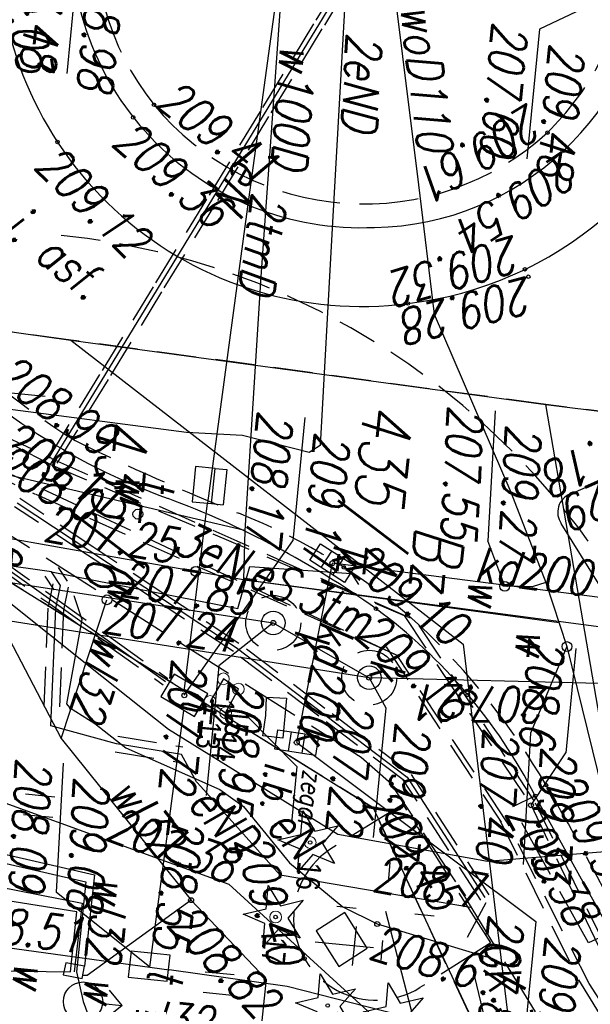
# Model space of a CAD drawing. Extents: x -110 to 11927435, y -6590197 to 5675023.
# Tile 24 of 71: x 11598536 to 11598550, y -1437276 to -1437251. Entities that reach past the tile are written whole.
import ezdxf
from ezdxf.enums import TextEntityAlignment as Align

# ---------------------------------------------------------------- set-up
doc = ezdxf.new("R2010")
doc.units = 0
doc.header["$PDMODE"] = 33
doc.header["$PDSIZE"] = 0.3
for name, pattern in [('BUD', [0]), ('KOC', [2, 1.5, -0.5]), ('KOJ', [0]), ('KON', [1.5, 1, -0.5]), ('KOU', [1.5, 1, -0.5]), ('UBE', [1.5, 1, -0.5]), ('UBT', [1.5, 1, -0.5]), ('UOK', [1.5, 1, -0.5]), ('UOT', [1.5, 1, -0.5]), ('UOW', [1.5, 1, -0.5]), ('UPE', [0]), ('UPG', [0]), ('UPK', [0]), ('UPT', [0]), ('UPW', [0]), ('UXE', [1.5, 1, -0.5])]:
    doc.linetypes.add(name, pattern=pattern)
doc.layers.get('0').update_dxf_attribs({"color": 250, "linetype": 'CONTINUOUS', "lineweight": 100})
doc.layers.add('_0', color=7, linetype='CONTINUOUS')
for name, color, linetype, lineweight, plot in [('PP$$O', 209, 'CONTINUOUS', 13, False), ('PPULO', 181, 'CONTINUOUS', 13, False), ('PPULP', 181, 'CONTINUOUS', 13, False), ('PPZAO', 51, 'CONTINUOUS', 13, False), ('PPZAP', 51, 'CONTINUOUS', 13, False)]:
    doc.layers.add(name, color=color, linetype=linetype, lineweight=lineweight, plot=plot)
doc.styles.add('K1_ACAD', font='romans.shx', dxfattribs={"width": 0.8, "oblique": 12})
doc.styles.add('OPIS_PIK', font='txt', dxfattribs={"width": 0.8, "height": 1.2})
doc.styles.get("Standard").update_dxf_attribs({"font": 'Simplex.SHX', "width": 0.75})

# ---------------------------------------------------------------- blocks, each defined once
blk = doc.blocks.new('other_WSU')
at = {"linetype": 'Continuous'}
blk.add_circle((0, 0), 0.045, dxfattribs=at)
blk = doc.blocks.new('other_LAT')
at = {"linetype": 'Continuous'}
for p, q in [((0, 0.75), (0, 1.25)), ((-1.25, 0), (-0.75, 0)), ((0.75, 0), (1.25, 0)), ((0, -0.75), (0, -1.25))]:
    blk.add_line(p, q, dxfattribs=at)
blk = doc.blocks.new('other_UGE')
at = {"linetype": 'Continuous'}
blk.add_circle((0, 0), 0.0625, dxfattribs=at)
blk = doc.blocks.new('other_WLZ')
at = {"linetype": 'Continuous'}
blk.add_circle((0, 0), 0.3, dxfattribs=at)
blk = doc.blocks.new('other_KRA')
at = {"linetype": 'Continuous'}
for p, q in [((-0.525, -0.25), (-0.525, 0.25)), ((-0.525, 0.25), (0.525, 0.25)), ((-0.175, -0.25), (-0.175, 0.25)), ((0.175, -0.25), (0.175, 0.25)), ((0.525, 0.25), (0.525, -0.25)), ((0.525, -0.25), (-0.525, -0.25))]:
    blk.add_line(p, q, dxfattribs=at)
blk = doc.blocks.new('other_UGK')
at = {"linetype": 'Continuous'}
blk.add_circle((0, 0), 0.0625, dxfattribs=at)
blk = doc.blocks.new('other_WLD')
at = {"linetype": 'Continuous'}
for p, q in [((0.5, 0.333), (-0.5, 0.333)), ((-0.5, 0.333), (-0.5, -0.333)), ((0.5, -0.333), (0.5, 0.333)), ((-0.5, -0.333), (0.5, -0.333))]:
    blk.add_line(p, q, dxfattribs=at)
blk = doc.blocks.new('ARM')
at = {"linetype": 'Continuous'}
blk.add_circle((0, 0), 0.125, dxfattribs=at)
blk = doc.blocks.new('other_HYP')
at = {"linetype": 'Continuous'}
for p, q in [((0, 1), (-0.35355, 0.64645)), ((0, 1), (0.35355, 0.64645)), ((0, 0.5), (0, 1))]:
    blk.add_line(p, q, dxfattribs=at)
blk.add_circle((0, 0), 0.5, dxfattribs=at)
blk = doc.blocks.new('other_UGW')
at = {"linetype": 'Continuous'}
blk.add_circle((0, 0), 0.0625, dxfattribs=at)
blk = doc.blocks.new('other_FIG')
at = {"linetype": 'Continuous'}
for p, q in [((0, 0.75), (0, -0.75)), ((-0.5, 0.25), (0.5, 0.25))]:
    blk.add_line(p, q, dxfattribs=at)
blk = doc.blocks.new('TRA1')
at = {"linetype": 'Continuous'}
for p, q in [((-0.2625, -0.375), (-0.2625, 0.375)), ((0.2625, -0.375), (0.2625, 0.375))]:
    blk.add_line(p, q, dxfattribs=at)
blk = doc.blocks.new('other_PNN')
at = {"linetype": 'Continuous'}
for p, q in [((3.25, 0), (2.5429, 0.7071)), ((0.75, 0), (5.75, 0)), ((3.25, 0), (2.5429, -0.7071))]:
    blk.add_line(p, q, dxfattribs=at)
blk = doc.blocks.new('PIK_UL')
at = {"layer": 'PPULP'}
blk.add_point((0, 0), dxfattribs=at)
at = {"layer": 'PP$$O', "oblique": 15, "width": 0.8, "flags": 1}
blk.add_attdef('KOD', (1, -1.3), '', height=0.5, dxfattribs=at)
at = {"layer": 'PPULO', "color": 0, "style": 'OPIS_PIK', "width": 0.8}
blk.add_attdef('NR_PKT', (1, -0.5), '', height=1.2, dxfattribs=at)
blk = doc.blocks.new('PIK_ZA')
at = {"layer": 'PPZAP'}
blk.add_point((0, 0), dxfattribs=at)
at = {"layer": 'PP$$O', "oblique": 15, "width": 0.8, "flags": 1}
blk.add_attdef('KOD', (1, -1.3), '', height=0.5, dxfattribs=at)
at = {"layer": 'PPZAO', "color": 0, "style": 'OPIS_PIK', "width": 0.8}
blk.add_attdef('NR_PKT', (1, -0.5), '', height=1.2, dxfattribs=at)
blk = doc.blocks.new('other_DIG')
at = {"linetype": 'Continuous'}
for p, q in [((-0.3012, 0.09375), (-0.4937, 0.6621)), ((-0.4937, 0.6621), (-0.0039, 0.31545)), ((-0.0039, 0.31545), (0.4771, 0.67415)), ((0.4771, 0.67415), (0.2988, 0.1012)), ((-0.78225, -0.26495), (-0.3012, 0.09375)), ((0.2988, 0.1012), (0.7886, -0.24545)), ((0.7886, -0.24545), (0.1886, -0.2529)), ((-0.18225, -0.2575), (-0.78225, -0.26495)), ((0.01025, -0.82585), (-0.18225, -0.2575)), ((0.1886, -0.2529), (0.01025, -0.82585))]:
    blk.add_line(p, q, dxfattribs=at)
blk.add_circle((0, 0), 0.045, dxfattribs=at)
blk = doc.blocks.new('mdcp Łuszczanowiece')
at = {"layer": '_0'}
for p, q in [((6591231.73, 5674969.59), (6591232.07, 5674982.12)), ((6591250.12, 5674974.63), (6591231.73, 5674969.59)), ((6591238.01, 5674968.09), (6591250.03, 5674970.74)), ((6591242.39, 5674966.21), (6591250.03, 5674970.74)), ((6591231.27, 5674957.38), (6591231.73, 5674969.59)), ((6591231.27, 5674957.38), (6591238.01, 5674968.09)), ((6591230.7, 5674942.56), (6591242.39, 5674966.21)), ((6591230.93, 5674948.52), (6591231.27, 5674957.38))]:
    blk.add_line(p, q, dxfattribs=at)
at = {"layer": '_0', "linetype": 'KOU'}
for p, q in [((6591232.07, 5674982.12), (6591231.73, 5674969.59)), ((6591250.03, 5674970.74), (6591242.39, 5674966.21)), ((6591231.73, 5674969.59), (6591231.27, 5674957.38)), ((6591242.39, 5674966.21), (6591230.7, 5674942.56)), ((6591231.27, 5674957.38), (6591230.93, 5674948.52))]:
    blk.add_line(p, q, dxfattribs=at)
at = {"layer": '_0', "linetype": 'UPK'}
for p, q in [((6591238.1, 5674979.646), (6591239.095, 5674965.789)), ((6591239.095, 5674965.789), (6591237.211, 5674933.701)), ((6591237.944, 5674963.218), (6591239.095, 5674965.789)), ((6591236.057, 5674929.305), (6591237.944, 5674963.218))]:
    blk.add_line(p, q, dxfattribs=at)
at = {"layer": '_0', "linetype": 'UPW'}
for p, q in [((6591237.815, 5674970.728), (6591252.563, 5674975.903)), ((6591236.92, 5674962.356), (6591237.239, 5674971.673)), ((6591236.244, 5674970.037), (6591237.815, 5674970.728)), ((6591236.244, 5674970.037), (6591237.815, 5674970.728)), ((6591236.92, 5674962.356), (6591237.229, 5674970.471)), ((6591234.036, 5674968.919), (6591236.244, 5674970.037)), ((6591236.244, 5674970.037), (6591236.388, 5674969.694)), ((6591236.388, 5674969.694), (6591236.442, 5674969.001)), ((6591229.718, 5674966.539), (6591234.036, 5674968.919)), ((6591244.68, 5674962.74), (6591247.63, 5674966.68)), ((6591226.477, 5674965.814), (6591229.718, 5674966.539)), ((6591223.257, 5674965.094), (6591226.477, 5674965.814)), ((6591217.828, 5674963.879), (6591223.257, 5674965.094)), ((6591245.18, 5674961.82), (6591247, 5674963.92)), ((6591247, 5674963.92), (6591248.75, 5674963.91)), ((6591242.31, 5674953.48), (6591244.68, 5674962.74)), ((6591229.191, 5674962.044), (6591235.67, 5674962.269)), ((6591235.67, 5674962.269), (6591234.604, 5674954.3)), ((6591235.67, 5674962.269), (6591236.92, 5674962.356)), ((6591236.802, 5674960.816), (6591236.92, 5674962.356)), ((6591217.25, 5674961.743), (6591229.191, 5674962.044)), ((6591241.4, 5674958.12), (6591245.18, 5674961.82)), ((6591245.18, 5674961.82), (6591247.35, 5674959.37)), ((6591236.553, 5674957.65), (6591236.802, 5674960.816)), ((6591247.35, 5674959.37), (6591247.356, 5674959.265)), ((6591243.81, 5674951.95), (6591244.78, 5674959.31)), ((6591244.78, 5674959.31), (6591247.12, 5674959.28)), ((6591247.284, 5674959.091), (6591248.02, 5674959.33)), ((6591241.4, 5674958.12), (6591237.77, 5674958.94)), ((6591244, 5674951.55), (6591244.98, 5674959.1)), ((6591244.68, 5674950.5), (6591245.53, 5674959.06)), ((6591244.98, 5674959.1), (6591247.284, 5674959.091)), ((6591245.76, 5674958.95), (6591245.25, 5674950.43)), ((6591245.53, 5674959.06), (6591247.284, 5674959.033)), ((6591247.294, 5674958.933), (6591245.76, 5674958.95)), ((6591247.71, 5674954.18), (6591247.294, 5674958.933)), ((6591239, 5674956.56), (6591241.4, 5674958.12)), ((6591235.89, 5674949.158), (6591236.553, 5674957.65))]:
    blk.add_line(p, q, dxfattribs=at)
at = {"layer": '_0', "linetype": 'UBE'}
for p, q in [((6591246.243, 5674971.849), (6591250.703, 5674975.242)), ((6591250.46, 5674975.37), (6591246.31, 5674972.13)), ((6591241.858, 5674970.305), (6591245.677, 5674972.672)), ((6591241.93, 5674970.21), (6591245.75, 5674972.52)), ((6591246.31, 5674972.13), (6591242.4, 5674969.63)), ((6591242.384, 5674969.455), (6591246.204, 5674971.822)), ((6591237.43, 5674966.52), (6591241.93, 5674970.21)), ((6591237.645, 5674966.921), (6591241.808, 5674970.269)), ((6591238.271, 5674966.142), (6591242.434, 5674969.49)), ((6591242.4, 5674969.63), (6591238.46, 5674966.44)), ((6591244.302, 5674969.368), (6591241.442, 5674967.098)), ((6591244.458, 5674969.172), (6591241.598, 5674966.902)), ((6591241.413, 5674967.065), (6591239.983, 5674964.735)), ((6591241.627, 5674966.935), (6591240.197, 5674964.605)), ((6591234.32, 5674957.187), (6591237.483, 5674966.69)), ((6591238.46, 5674966.44), (6591233.43, 5674952.25)), ((6591234.48, 5674957.17), (6591237.43, 5674966.52)), ((6591235.269, 5674956.871), (6591238.432, 5674966.374)), ((6591239.983, 5674964.735), (6591238.553, 5674962.405)), ((6591240.197, 5674964.605), (6591238.767, 5674962.275)), ((6591220.404, 5674964.123), (6591222.759, 5674962.983)), ((6591220.296, 5674963.897), (6591222.651, 5674962.757)), ((6591222.759, 5674962.983), (6591225.114, 5674961.843)), ((6591222.651, 5674962.757), (6591225.006, 5674961.617)), ((6591238.549, 5674962.398), (6591237.506, 5674960.425)), ((6591238.771, 5674962.282), (6591237.727, 5674960.308)), ((6591225.006, 5674961.617), (6591227.361, 5674960.477)), ((6591225.114, 5674961.843), (6591227.469, 5674960.703)), ((6591241.203, 5674959.554), (6591241.313, 5674961.23)), ((6591241.602, 5674959.528), (6591241.712, 5674961.204)), ((6591227.469, 5674960.703), (6591229.824, 5674959.563)), ((6591227.361, 5674960.477), (6591229.716, 5674959.337)), ((6591237.506, 5674960.425), (6591236.463, 5674958.452)), ((6591237.727, 5674960.308), (6591236.684, 5674958.335)), ((6591229.824, 5674959.563), (6591232.179, 5674958.423)), ((6591229.716, 5674959.337), (6591232.071, 5674958.197)), ((6591232.179, 5674958.423), (6591234.534, 5674957.283)), ((6591236.463, 5674958.452), (6591235.419, 5674956.478)), ((6591232.071, 5674958.197), (6591234.426, 5674957.057)), ((6591236.684, 5674958.335), (6591235.641, 5674956.362)), ((6591237.07, 5674957.619), (6591237.399, 5674957.883)), ((6591237.546, 5674957.926), (6591238.14, 5674957.86)), ((6591238.107, 5674957.861), (6591241.093, 5674958.026)), ((6591238.129, 5674957.462), (6591241.115, 5674957.627)), ((6591237.32, 5674957.307), (6591237.65, 5674957.571)), ((6591237.503, 5674957.528), (6591238.096, 5674957.463)), ((6591232.779, 5674952.892), (6591234.324, 5674957.198)), ((6591234.48, 5674957.17), (6591234.02, 5674956.01)), ((6591233.72, 5674952.555), (6591235.265, 5674956.86))]:
    blk.add_line(p, q, dxfattribs=at)
at = {"layer": '_0', "linetype": 'UPG'}
for p, q in [((6591236.6, 5674974.91), (6591236.28, 5674964.57)), ((6591242.845, 5674972.664), (6591243.468, 5674969.247)), ((6591243.468, 5674969.247), (6591243.15, 5674965.38)), ((6591243.15, 5674965.38), (6591240.908, 5674960.821)), ((6591240.92, 5674964.11), (6591236.28, 5674964.57)), ((6591240.908, 5674960.821), (6591239.725, 5674959)), ((6591239.726, 5674959), (6591235.915, 5674953.135))]:
    blk.add_line(p, q, dxfattribs=at)
at = {"layer": '_0', "linetype": 'KOJ'}
for p, q in [((6591239.46, 5674973.91), (6591234.71, 5674970.28)), ((6591244.96, 5674972.56), (6591241.68, 5674970.29)), ((6591233.94, 5674970.43), (6591233.25, 5674971.66))]:
    blk.add_line(p, q, dxfattribs=at)
at = {"layer": '_0', "linetype": 'KOC'}
for p, q in [((6591250.35, 5674973.25), (6591244.06, 5674968.49)), ((6591244.96, 5674972.56), (6591245.28, 5674972.01)), ((6591245.28, 5674972.01), (6591242.01, 5674969.75)), ((6591242.01, 5674969.75), (6591241.68, 5674970.29)), ((6591245.52, 5674969.53), (6591242.22, 5674966.96)), ((6591245.52, 5674969.53), (6591246.83, 5674967.84)), ((6591244.06, 5674968.49), (6591241.73, 5674966.61)), ((6591242.22, 5674966.96), (6591243.48, 5674965.3)), ((6591241.73, 5674966.61), (6591241.14, 5674965.78)), ((6591245.96, 5674966.41), (6591245.11, 5674965.75)), ((6591246.5, 5674965.73), (6591245.96, 5674966.41)), ((6591241.14, 5674965.78), (6591230.59, 5674944.83)), ((6591245.11, 5674965.75), (6591245.65, 5674965.07)), ((6591245.65, 5674965.07), (6591246.5, 5674965.73))]:
    blk.add_line(p, q, dxfattribs=at)
at = {"layer": '_0', "linetype": 'Continuous'}
for p, q in [((6591237.84, 5674970.96), (6591240.51, 5674970.96)), ((6591241.93, 5674970.21), (6591240.51, 5674970.96)), ((6591220.91, 5674970.69), (6591222.222, 5674968.5)), ((6591237.815, 5674970.728), (6591240.101, 5674970.021)), ((6591240.92, 5674964.11), (6591244.868, 5674970.618)), ((6591244.868, 5674970.618), (6591248.191, 5674970.618)), ((6591240.101, 5674970.021), (6591243.453, 5674970.161)), ((6591236.442, 5674969.001), (6591235.331, 5674968.462)), ((6591222.222, 5674968.5), (6591225.544, 5674968.5)), ((6591232.012, 5674968.323), (6591235.331, 5674968.462)), ((6591239.095, 5674965.789), (6591239.815, 5674966.28)), ((6591239.815, 5674966.28), (6591243.137, 5674966.28)), ((6591240.34, 5674962.75), (6591241.525, 5674964.173)), ((6591241.525, 5674964.173), (6591242.973, 5674964.173)), ((6591232.658, 5674963.51), (6591235.817, 5674963.51)), ((6591240, 5674961.14), (6591235.817, 5674963.51)), ((6591237.944, 5674963.218), (6591239.167, 5674961.945)), ((6591239.167, 5674961.945), (6591242.489, 5674961.945)), ((6591246.979, 5674960.942), (6591245.309, 5674958.375)), ((6591248.02, 5674959.33), (6591250.047, 5674960.322)), ((6591242.022, 5674958.237), (6591245.309, 5674958.375)), ((6591221.162, 5674956.62), (6591224.516, 5674956.62))]:
    blk.add_line(p, q, dxfattribs=at)
at = {"layer": '_0', "linetype": 'UPE'}
for p, q in [((6591245.321, 5674966.602), (6591245.882, 5674969.458)), ((6591241.52, 5674967), (6591244.38, 5674969.27)), ((6591244.673, 5674968.927), (6591244.328, 5674964.018)), ((6591244.98, 5674966.78), (6591247.95, 5674967.87)), ((6591238.66, 5674962.34), (6591241.52, 5674967)), ((6591244.969, 5674965.686), (6591245.321, 5674966.602)), ((6591243.989, 5674964.224), (6591244.969, 5674965.686)), ((6591236.496, 5674965.081), (6591236.76, 5674965.286)), ((6591236.575, 5674962.482), (6591236.496, 5674965.081)), ((6591242.672, 5674962.917), (6591243.989, 5674964.224)), ((6591234.48, 5674957.17), (6591220.35, 5674964.01)), ((6591227.939, 5674963.744), (6591233.328, 5674963.966)), ((6591233.328, 5674963.966), (6591233.53, 5674963.705)), ((6591242.272, 5674961.782), (6591244.328, 5674964.018)), ((6591216.052, 5674963.254), (6591227.939, 5674963.744)), ((6591233.53, 5674963.705), (6591233.267, 5674961.974)), ((6591242.299, 5674962.271), (6591242.672, 5674962.917)), ((6591237.664, 5674962.287), (6591236.575, 5674962.482)), ((6591235.53, 5674956.42), (6591238.66, 5674962.34)), ((6591237.195, 5674957.463), (6591237.664, 5674962.287)), ((6591241.482, 5674959.784), (6591242.299, 5674962.271)), ((6591233.267, 5674961.974), (6591233.327, 5674960.541)), ((6591242.164, 5674961.665), (6591241.512, 5674961.217)), ((6591242.164, 5674961.665), (6591242.272, 5674961.782)), ((6591241.512, 5674961.217), (6591241.402, 5674959.541)), ((6591233.327, 5674960.541), (6591232.572, 5674937.354)), ((6591240.937, 5674958.941), (6591241.482, 5674959.784)), ((6591241.402, 5674959.541), (6591241.104, 5674957.827)), ((6591240.595, 5674958.256), (6591240.937, 5674958.941)), ((6591237.74, 5674958.086), (6591238.329, 5674958.351)), ((6591238.329, 5674958.351), (6591240.509, 5674958.172)), ((6591240.509, 5674958.172), (6591240.595, 5674958.256)), ((6591237.524, 5674957.727), (6591237.195, 5674957.463)), ((6591238.118, 5674957.662), (6591237.524, 5674957.727)), ((6591241.104, 5674957.827), (6591238.118, 5674957.662)), ((6591237.195, 5674957.463), (6591237.116, 5674955.538)), ((6591232.755, 5674954.254), (6591232.755, 5674956.866))]:
    blk.add_line(p, q, dxfattribs=at)
at = {"layer": '_0', "linetype": 'UXE'}
blk.add_line((6591244.52, 5674969.301), (6591245.509, 5674968.885), dxfattribs=at)
at = {"layer": '_0', "linetype": 'UPT'}
for p, q in [((6591247.768, 5674968.65), (6591247.134, 5674964.468)), ((6591247.134, 5674964.468), (6591246.998, 5674961.436)), ((6591217.103, 5674961.94), (6591227.646, 5674961.523)), ((6591227.646, 5674961.523), (6591235.072, 5674961.252)), ((6591246.819, 5674956.781), (6591246.998, 5674961.436)), ((6591234.171, 5674961.359), (6591234.17, 5674960.859)), ((6591235.072, 5674961.357), (6591234.171, 5674961.359)), ((6591235.071, 5674960.857), (6591235.072, 5674961.357)), ((6591239.84, 5674961.128), (6591235.072, 5674961.252)), ((6591246.077, 5674960.966), (6591240.39, 5674961.17)), ((6591246.979, 5674960.942), (6591246.077, 5674960.966)), ((6591234.17, 5674960.859), (6591235.071, 5674960.857)), ((6591236.16, 5674954.47), (6591239.7, 5674960.63))]:
    blk.add_line(p, q, dxfattribs=at)
at = {"layer": '_0', "linetype": 'BUD'}
for p, q in [((6591239.822, 5674963.744), (6591240.844, 5674963.744)), ((6591239.841, 5674963.228), (6591239.822, 5674963.744)), ((6591240.844, 5674963.744), (6591240.835, 5674963.237)), ((6591240.309, 5674963.256), (6591239.841, 5674963.228)), ((6591240.835, 5674963.237), (6591240.309, 5674963.256))]:
    blk.add_line(p, q, dxfattribs=at)
at = {"layer": '_0', "linetype": 'UOT'}
for p, q in [((6591234.171, 5674961.359), (6591234.172, 5674961.659)), ((6591234.172, 5674961.659), (6591235.073, 5674961.657)), ((6591235.072, 5674961.357), (6591235.073, 5674961.657)), ((6591234.171, 5674961.359), (6591234.17, 5674960.859)), ((6591235.071, 5674960.857), (6591235.072, 5674961.357)), ((6591234.17, 5674960.859), (6591235.071, 5674960.857))]:
    blk.add_line(p, q, dxfattribs=at)
at = {"layer": '_0', "linetype": 'UBT'}
for p, q in [((6591238.728, 5674959.14), (6591239.613, 5674960.68)), ((6591238.902, 5674959.04), (6591239.787, 5674960.58)), ((6591237.843, 5674957.6), (6591238.728, 5674959.14)), ((6591238.017, 5674957.5), (6591238.902, 5674959.04)), ((6591236.958, 5674956.06), (6591237.843, 5674957.6)), ((6591237.132, 5674955.96), (6591238.017, 5674957.5))]:
    blk.add_line(p, q, dxfattribs=at)
at = {"layer": '_0', "linetype": 'UOW'}
for p, q in [((6591247.12, 5674959.28), (6591247.08, 5674958.8)), ((6591247.44, 5674959.25), (6591247.12, 5674959.28)), ((6591247.39, 5674958.76), (6591247.44, 5674959.25)), ((6591247.08, 5674958.8), (6591247.39, 5674958.76))]:
    blk.add_line(p, q, dxfattribs=at)
at = {"layer": '_0', "lineweight": 25, "flags": 128}
blk.add_lwpolyline([(6591239.486, 5674962.09), (6591240.094, 5674961.809), (6591240.342, 5674962.232), (6591239.71, 5674962.497)], close=True, dxfattribs=at)
at = {"layer": '_0', "linetype": 'UOK'}
for centre in [(6591239.095, 5674965.789), (6591237.944, 5674963.218)]:
    blk.add_circle(centre, 0.7, dxfattribs=at)
at = {"layer": '_0', "linetype": 'KON'}
blk.add_arc((6591247.589, 5674956.77), 18.948, 95.0149, 180.4119, dxfattribs=at)
at = {"layer": '_0', "linetype": 'KOU'}
for centre, radius, start, end in [((6591278.729, 5674919.074), 63.59, 120.47335, 125.96839), ((6591252.087, 5674955.687), 18.31, 125.787, 142.1973), ((6591250.052, 5674957.822), 15.4, 143.8334, 163.9874), ((6591179.099, 5674978.339), 58.46, 339.36804, 343.84147), ((6591214.853, 5674967.23), 21.2, 318.7428, 333.4072)]:
    blk.add_arc(centre, radius, start, end, dxfattribs=at)
at = {"layer": '_0', "linetype": 'KOJ'}
for centre, radius, start, end in [((6591220.432, 5674963.847), 9.36, 80.1682, 172.1244), ((6591220.353, 5674963.851), 9.37, 12.2543, 79.693), ((6591220.516, 5674964.001), 7.19, 6.4597, 91.0013), ((6591234.384, 5674970.659), 0.5, 207.3045, 310.6486), ((6591249.036, 5674958.827), 13.62, 122.6878, 149.2542), ((6591220.473, 5674963.776), 9.27, 275.6161, 12.8681), ((6591257.106, 5674954.423), 22.81, 150.109, 165.2242), ((6591220.358, 5674963.74), 7.38, 269.6273, 8.3377), ((6591219.193, 5674964.267), 16.36, 318.0456, 345.7492)]:
    blk.add_arc(centre, radius, start, end, dxfattribs=at)
at = {"layer": '_0', "linetype": 'KOC'}
for centre, radius, start, end in [((6591220.374, 5674963.731), 6.87, 49.5605, 137.9801), ((6591220.196, 5674963.807), 6.93, 315.0393, 48.0385), ((6591245.166, 5674966.556), 2.102, 216.6873, 37.6522), ((6591220.321, 5674963.818), 6.85, 221.4876, 314.236)]:
    blk.add_arc(centre, radius, start, end, dxfattribs=at)
at = {"layer": '_0'}
for name, p, rotation in [('other_PNN', (6591245.509, 5674968.885), 19.1866197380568), ('ARM', (6591237.815, 5674970.728), 2.399435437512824), ('ARM', (6591236.442, 5674969.001), 2.399025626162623), ('other_LAT', (6591244.98, 5674966.78), 269.9999974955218), ('other_UGE', (6591245.321, 5674966.602), 2.401429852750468), ('other_KRA', (6591236.28, 5674964.57), 62.86854815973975), ('other_KRA', (6591240.92, 5674964.11), 86.93999260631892), ('other_WLD', (6591240, 5674961.14), 65.12999647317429), ('other_WLD', (6591246.96, 5674960.92), 89.57201966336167), ('ARM', (6591236.826, 5674961.123), 2.399025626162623), ('ARM', (6591235.521, 5674959.512), 2.398615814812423)]:
    blk.add_blockref(name, p, dxfattribs=dict(at, rotation=rotation))
at = {"layer": '_0', "color": 253}
for name, p, rotation in [('other_PNN', (6591245.509, 5674968.885), 19.1866197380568), ('ARM', (6591237.815, 5674970.728), 2.399435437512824), ('ARM', (6591236.442, 5674969.001), 2.399025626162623), ('other_LAT', (6591244.98, 5674966.78), 269.9999974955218), ('other_UGE', (6591245.321, 5674966.602), 2.401429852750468), ('other_KRA', (6591236.28, 5674964.57), 62.86854815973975), ('other_KRA', (6591240.92, 5674964.11), 86.93999260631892), ('other_WLD', (6591240, 5674961.14), 65.12999647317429), ('other_WLD', (6591246.96, 5674960.92), 89.57201966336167), ('ARM', (6591236.826, 5674961.123), 2.399025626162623), ('ARM', (6591235.521, 5674959.512), 2.398615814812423)]:
    blk.add_blockref(name, p, dxfattribs=dict(at, rotation=rotation))
at = {"layer": '_0'}
for name, p in [('other_WSU', (6591241.38, 5674970.54)), ('other_WSU', (6591241.68, 5674970.29)), ('other_UGE', (6591241.93, 5674970.21)), ('other_WSU', (6591225.25, 5674969.42)), ('other_WSU', (6591224.83, 5674968.96)), ('other_WSU', (6591228.35, 5674968.73)), ('other_WSU', (6591228.53, 5674968.83)), ('other_WSU', (6591239.29, 5674968.33)), ('other_WSU', (6591241.73, 5674966.61)), ('other_FIG', (6591245.94, 5674965.82)), ('other_WSU', (6591229.51, 5674965.84)), ('other_WLZ', (6591239.095, 5674965.789)), ('other_WSU', (6591237.33, 5674965.79)), ('other_UGK', (6591239.095, 5674965.789)), ('other_WSU', (6591236.36, 5674964.87)), ('other_WSU', (6591246.38, 5674964.84)), ('other_UGK', (6591236.28, 5674964.57)), ('other_UGK', (6591240.92, 5674964.11)), ('other_WLZ', (6591237.944, 5674963.218)), ('other_UGK', (6591237.944, 5674963.218)), ('TRA1', (6591247.222, 5674962.726)), ('other_UGW', (6591245.18, 5674961.82)), ('other_UGE', (6591240, 5674961.14)), ('other_HYP', (6591248.02, 5674959.33)), ('other_WSU', (6591225.1, 5674958.91)), ('ARM', (6591237.77, 5674958.94)), ('other_WSU', (6591225.47, 5674958.41)), ('TRA1', (6591243.158, 5674957.73)), ('other_WSU', (6591226.28, 5674956.55))]:
    blk.add_blockref(name, p, dxfattribs=at)
at = {"layer": '_0', "color": 253}
for name, p in [('other_WSU', (6591241.38, 5674970.54)), ('other_WSU', (6591241.68, 5674970.29)), ('other_UGE', (6591241.93, 5674970.21)), ('other_WSU', (6591225.25, 5674969.42)), ('other_WSU', (6591224.83, 5674968.96)), ('other_WSU', (6591228.35, 5674968.73)), ('other_WSU', (6591228.53, 5674968.83)), ('other_WSU', (6591239.29, 5674968.33)), ('other_DIG', (6591247.572, 5674967.286, 209.3)), ('other_WSU', (6591241.73, 5674966.61)), ('other_FIG', (6591245.94, 5674965.82)), ('other_DIG', (6591247.512, 5674965.546, 209.317)), ('other_WSU', (6591229.51, 5674965.84)), ('other_WLZ', (6591239.095, 5674965.789)), ('other_WSU', (6591237.33, 5674965.79)), ('other_UGK', (6591239.095, 5674965.789)), ('other_DIG', (6591243.421, 5674964.696, 209.3)), ('other_WSU', (6591236.36, 5674964.87)), ('other_WSU', (6591246.38, 5674964.84)), ('other_UGK', (6591236.28, 5674964.57)), ('other_DIG', (6591245.399, 5674964.005, 209.29)), ('other_UGK', (6591240.92, 5674964.11)), ('other_WLZ', (6591237.944, 5674963.218)), ('other_UGK', (6591237.944, 5674963.218)), ('TRA1', (6591247.222, 5674962.726)), ('other_UGW', (6591245.18, 5674961.82)), ('other_UGE', (6591240, 5674961.14)), ('other_HYP', (6591248.02, 5674959.33)), ('other_WSU', (6591225.1, 5674958.91)), ('ARM', (6591237.77, 5674958.94)), ('other_WSU', (6591225.47, 5674958.41)), ('TRA1', (6591243.158, 5674957.73)), ('other_WSU', (6591226.28, 5674956.55))]:
    blk.add_blockref(name, p, dxfattribs=at)
at = {"layer": '_0', "xscale": 0.5, "yscale": 0.5, "zscale": 0.5}
for name, p, values in [('PIK_ZA', (6591243.421, 5674964.697, 209.3), {'NR_PKT': '16'}), ('PIK_ZA', (6591245.399, 5674964.006, 209.29), {'NR_PKT': '17'}), ('PIK_UL', (6591239.71, 5674962.497, 209.277), {'NR_PKT': '15'}), ('PIK_UL', (6591239.486, 5674962.09, 209.149), {'NR_PKT': '12'}), ('PIK_UL', (6591240.342, 5674962.232, 209.113), {'NR_PKT': '14'}), ('PIK_UL', (6591240.094, 5674961.809, 209.117), {'NR_PKT': '13'})]:
    blk.add_blockref(name, p, dxfattribs=at).add_auto_attribs(values)
at = {"layer": '_0', "style": 'K1_ACAD', "oblique": 12, "width": 0.8}
blk.add_text('209.29', height=0.9, rotation=299.29, dxfattribs=at).set_placement((6591233.25, 5674971.66), align=Align.CENTER)
for s, rotation, p in [('209.35', 34.54, (6591241.38, 5674970.54)), ('GK.348.15', 20.8209, (6591245.619, 5674969.189)), ('kd200', 88.23, (6591236.39, 5674968.19)), ('207.21', 274.1055, (6591238.905, 5674970.389)), ('w', 2.3993, (6591237.468, 5674969.414)), ('209.54', 308.81, (6591225.25, 5674969.42)), ('209.28', 290.2, (6591228.53, 5674968.83)), ('w', 2.399, (6591236.327, 5674968.075)), ('208.7', 85.9803, (6591244.493, 5674966.362)), ('209.10', 58.36, (6591236.36, 5674964.87)), ('woD110', 12.6071, (6591221.992, 5674964.906)), ('3tm', 70.5, (6591237.49, 5674963.71)), ('kd200', 354.34, (6591237.74, 5674964.43)), ('eN', 47.8293, (6591243.129, 5674963.505)), ('2eND', 2.3586, (6591222.784, 5674963.625)), ('eS', 70.5, (6591237.03, 5674962.41)), ('eND', 47.3982, (6591242.754, 5674961.459)), ('w100D', 1.4186, (6591223.226, 5674961.967)), ('2tmD', 357.7349, (6591227.058, 5674961.622)), ('wl32', 89.1841, (6591248.701, 5674960.503)), ('3eN', 70.5, (6591236.37, 5674960.45)), ('207.85', 86.815, (6591237.627, 5674959.218)), ('208.55', 358.0043, (6591243.061, 5674961.074)), ('209.41', 57.78, (6591225.1, 5674958.91)), ('eN', 334.17, (6591226.19, 5674961.18)), ('207.24', 86.6392, (6591238.604, 5674958.858)), ('wl32', 44.3872, (6591242.7, 5674959.393)), ('207.25', 85.5324, (6591236.419, 5674957.151)), ('wl32', 359.2655, (6591244.78, 5674959.31)), ('w', 2.3983, (6591234.529, 5674958.866)), ('wl32', 347.2708, (6591238.629, 5674958.746)), ('208.51', 88.0216, (6591246.689, 5674955.776)), ('208.99', 59.82, (6591232.49, 5674955.47)), ('209.03', 14.35, (6591221.38, 5674954.55))]:
    blk.add_text(s, height=0.9, rotation=rotation, dxfattribs=at).set_placement(p)
blk.add_text('209.18', height=0.9, rotation=300.47, dxfattribs=at).set_placement((6591233.19, 5674971.52), align=Align.TOP_CENTER)
for s, rotation, p in [('209.38', 34.72, (6591241.68, 5674970.29)), ('209.33', 2.4, (6591240.372, 5674971.233)), ('209.27', 2.3988, (6591232.283, 5674969.536)), ('207.40', 2.4, (6591240.033, 5674969.718)), ('208.6', 78.8868, (6591245.321, 5674966.602)), ('209.61', 306.99, (6591224.83, 5674968.96)), ('209.32', 291.87, (6591228.35, 5674968.73)), ('209.45', 38.91, (6591241.73, 5674966.61)), ('207.55', 2.3988, (6591231.944, 5674968.02)), ('209.18', 54.65, (6591237.33, 5674965.79)), ('208.82', 49.0856, (6591245.18, 5674961.82)), ('209.36', 55.15, (6591225.47, 5674958.41)), ('t', 2.3983, (6591234.529, 5674960.361)), ('209.08', 2.4013, (6591242.293, 5674959.449)), ('209.12', 51.19, (6591226.28, 5674956.55)), ('209.11', 63.94, (6591233.39, 5674956.13)), ('208.0', 68.03, (6591234.02, 5674956.01)), ('208.09', 2.4013, (6591241.954, 5674957.934))]:
    blk.add_text(s, height=0.9, rotation=rotation, dxfattribs=at).set_placement(p, align=Align.TOP_LEFT)
for s, height, p in [('209.20', 0.9, (6591245.19, 5674971.818)), ('207.80', 0.9, (6591244.788, 5674970.318)), ('209.48', 0.9, (6591222.543, 5674969.7)), ('207.60', 0.9, (6591222.141, 5674968.2)), ('Bz', 1.25, (6591235.105, 5674967.844)), ('209.07', 0.9, (6591240.137, 5674967.48)), ('435/4', 1.25, (6591232.109, 5674966.231)), ('207.22', 0.9, (6591239.735, 5674965.98)), ('209.17', 0.9, (6591232.98, 5674964.71)), ('zegar', 0.5, (6591241.57, 5674964.84)), ('208.17', 0.9, (6591232.578, 5674963.21)), ('208.95', 0.9, (6591239.489, 5674963.145)), ('207.72', 0.9, (6591239.087, 5674961.645)), ('435/6', 1.25, (6591233.117, 5674959.578)), ('208.98', 0.9, (6591221.483, 5674957.82)), ('e', 0.9, (6591236.56, 5674956.97)), ('207.48', 0.9, (6591221.081, 5674956.32))]:
    blk.add_text(s, height=height, dxfattribs=at).set_placement(p, align=Align.TOP_LEFT)
for s, p in [('208.6', (6591240.43, 5674969.76)), ('k', (6591239.095, 5674965.789)), ('w', (6591248.15, 5674965.81)), ('k', (6591236.28, 5674964.57)), ('k', (6591240.92, 5674964.09)), ('k', (6591238.544, 5674963.799)), ('w', (6591248.02, 5674959.33)), ('w', (6591237.77, 5674958.94)), ('w', (6591247.82, 5674957.5))]:
    blk.add_text(s, height=0.9, dxfattribs=at).set_placement(p, align=Align.RIGHT)
blk.add_text('209.40', height=0.9, rotation=21.287, dxfattribs=at).set_placement((6591246.38, 5674964.84), align=Align.TOP_RIGHT)
blk.add_text('207.38', height=0.9, rotation=75.64, dxfattribs=at).set_placement((6591244.68, 5674962.74), align=Align.RIGHT)
for p in [(6591240.02, 5674961.1), (6591246.96, 5674960.92)]:
    blk.add_text('t', height=0.9, dxfattribs=at).set_placement(p)
blk.add_text('j. asf.', height=0.9, rotation=55.75, dxfattribs=at).set_placement((6591229.19, 5674956.67), align=Align.MIDDLE)
at = {"layer": '_0', "insert": (6591242.071, 5674963.734), "char_height": 0.75, "attachment_point": 5, "style": 'K1_ACAD'}
blk.add_mtext('i.b.', dxfattribs=at)

msp = doc.modelspace()

# ---------------------------------------------------------------- block references
at = {"layer": '_0', "linetype": 'ByBlock', "lineweight": 9, "rotation": 264.4213637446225}
msp.add_blockref('mdcp Łuszczanowiece', (6591203.335, 5674426.677), dxfattribs=at)

doc.saveas('drawing.dxf')
